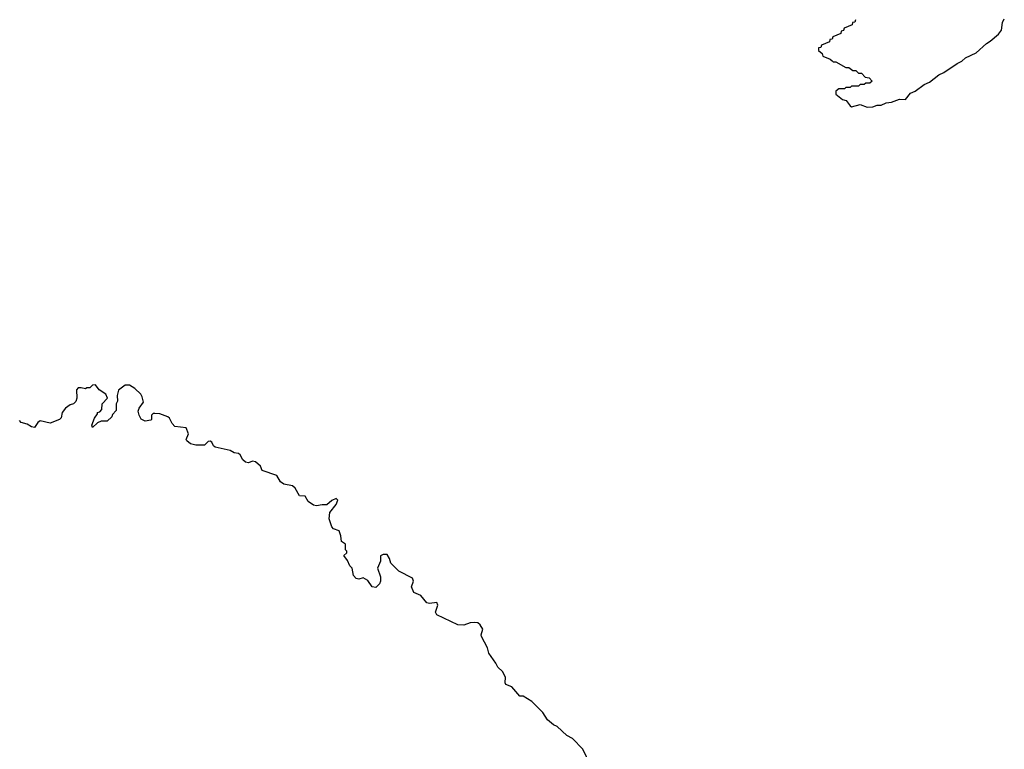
# Model space of a CAD drawing. Extents: x 1862350 to 2057294, y 212041 to 437318.
# Tile 216 of 256: x 2003730 to 2010684, y 295117 to 300268. Entities that reach past the tile are written whole.
import ezdxf

# ---------------------------------------------------------------- set-up
doc = ezdxf.new("R2010")
doc.units = 0

msp = doc.modelspace()

# ---------------------------------------------------------------- linework, layer by layer
at = {"layer": '0CON10XD'}
for points in [[(2009631.7, 300268.3), (2009628.3, 300251.7), (2009611.7, 300248.3), (2009608.3, 300231.7), (2009551.7, 300208.3), (2009548.3, 300191.7), (2009531.7, 300188.3), (2009528.3, 300171.7), (2009471.7, 300148.3), (2009468.3, 300131.7), (2009451.7, 300128.3), (2009448.3, 300111.7), (2009391.7, 300088.3), (2009388.3, 300071.7), (2009371.7, 300068.3), (2009371.7, 300051.7), (2009398.3, 300028.3), (2009401.7, 300011.7), (2009455, 299990), (2009468.3, 299978.3), (2009475, 299970), (2009495, 299970), (2009565, 299930), (2009585, 299930), (2009615, 299910), (2009635, 299910), (2009655, 299890), (2009675, 299890), (2009701.7, 299861.7), (2009728.3, 299858.3), (2009750, 299835), (2009735, 299820), (2009705, 299820), (2009695, 299810), (2009665, 299810), (2009655, 299800), (2009605, 299800), (2009595, 299790), (2009565, 299790), (2009555, 299780), (2009515, 299780), (2009495, 299762.5), (2009495, 299741.2), (2009542, 299705), (2009568, 299698), (2009595, 299659.4), (2009605, 299653.8), (2009665, 299669.5), (2009715, 299649.6)], [(2009715, 299649.6), (2009755, 299653.8), (2009785, 299665.8), (2009815, 299664.4), (2009849.5, 299680.5), (2009887.5, 299685), (2009942.6, 299707.4), (2009985.8, 299705), (2010021.5, 299748.5), (2010055, 299763.5), (2010118.9, 299811.1), (2010155, 299827.8), (2010220.8, 299879.2), (2010255.6, 299895), (2010350, 299960), (2010384.2, 299975), (2010410.7, 299999.3), (2010485, 300033.8), (2010558.9, 300101.1), (2010585, 300115.7), (2010641.9, 300165), (2010664.4, 300195), (2010672.1, 300247.9), (2010683.8, 300275)], [(2007833, 294853), (2007707, 295117), (2007633.4, 295193.4), (2007595, 295213.3), (2007525, 295276.7), (2007499.3, 295289.3), (2007457.5, 295325), (2007425, 295377.5), (2007347.5, 295455), (2007285, 295492.5), (2007263, 295493), (2007205, 295557.5), (2007163.6, 295573.6), (2007157.5, 295585), (2007160, 295625), (2007140, 295665), (2007106.4, 295696.4), (2007093.3, 295725), (2007043.3, 295795), (2007033.9, 295833.9), (2006992.3, 295912.3), (2006990, 295925), (2007001.4, 295965), (2006981.4, 295995), (2006965, 296008.6), (2006945, 296012.9), (2006910.7, 296009.3), (2006866.1, 295993.9), (2006825, 295996.7), (2006675, 296066.2), (2006666, 296085), (2006682.2, 296135), (2006675, 296154), (2006625, 296145.4), (2006605, 296150.9), (2006562.4, 296202.4), (2006513.6, 296223.6), (2006497.1, 296265), (2006511.1, 296305), (2006505, 296326), (2006408, 296375), (2006351.7, 296431.7), (2006342.5, 296465), (2006325, 296492.5), (2006297, 296493), (2006278.3, 296481.7), (2006278.8, 296445), (2006257.5, 296395), (2006277.5, 296335), (2006277.5, 296305), (2006270, 296285), (2006245, 296260), (2006220, 296265), (2006188.3, 296308.3), (2006155, 296327.5), (2006125, 296317.5), (2006105, 296322.5), (2006087.5, 296345), (2006077.5, 296395), (2006061.2, 296411.2), (2006045, 296450), (2006020, 296485), (2006040, 296505), (2006040, 296515), (2006030, 296525), (2006030, 296565), (2006003, 296583), (2005997.5, 296625), (2005985, 296660), (2005945, 296673.3), (2005935, 296687.5), (2005916.2, 296745), (2005920.5, 296789.5), (2005965.6, 296844.4), (2005975.6, 296875), (2005965, 296887.1), (2005935, 296874.3), (2005898, 296842), (2005865, 296843.5), (2005825, 296835.5), (2005805, 296840), (2005766.8, 296866.8), (2005745, 296904), (2005705, 296906), (2005675, 296960), (2005657.5, 296977.5), (2005595, 296989.5), (2005571.4, 297005), (2005545, 297050.8), (2005442.5, 297085), (2005430.6, 297115), (2005395, 297146.9), (2005375, 297152), (2005345, 297140), (2005325, 297143.8), (2005305, 297161.2), (2005287.1, 297195), (2005275, 297204.3), (2005245, 297210.8), (2005216.8, 297226.8), (2005110.6, 297250.6), (2005099.5, 297259.5), (2005087.1, 297285), (2005075, 297292.9), (2005060.5, 297289.5), (2005035, 297264), (2004973, 297263), (2004935, 297273.8), (2004910, 297295), (2004906.2, 297305), (2004921.5, 297345), (2004906.1, 297386.1), (2004826.2, 297396.2), (2004806.4, 297416.4), (2004786.7, 297455), (2004775, 297463.3), (2004720, 297485), (2004685, 297487.5), (2004673.3, 297486.7), (2004660, 297475), (2004660, 297445), (2004655, 297440), (2004615, 297432.5), (2004587, 297447), (2004572.5, 297475), (2004567.5, 297505), (2004573.3, 297525), (2004603.3, 297566.7), (2004595.8, 297605), (2004585, 297623.8), (2004542.5, 297665), (2004505, 297686.7), (2004475, 297686.7), (2004428.3, 297651.7), (2004417.5, 297615), (2004420, 297575), (2004410, 297555), (2004411.7, 297508.3), (2004385, 297480), (2004380, 297465), (2004347, 297433), (2004305, 297432.5), (2004278.3, 297421.7), (2004245, 297390), (2004240, 297405), (2004257.5, 297455), (2004280, 297485), (2004280, 297495), (2004295, 297500), (2004310, 297515), (2004313, 297557), (2004350, 297595), (2004337.5, 297625), (2004290, 297655), (2004265, 297690), (2004243, 297687), (2004225, 297670), (2004205, 297670), (2004195, 297662.5), (2004165, 297670), (2004141.7, 297668.3), (2004130, 297655), (2004132.5, 297595), (2004127, 297573), (2004110, 297555), (2004085, 297550), (2004053.6, 297526.4), (2004030, 297495), (2004021.7, 297458.3), (2004010, 297445), (2003945, 297420), (2003875, 297436.7), (2003857.5, 297425), (2003835, 297390), (2003813, 297393), (2003781.7, 297411.7), (2003740, 297425), (2003728.3, 297438.3)]]:
    msp.add_lwpolyline(points, dxfattribs=at)

doc.saveas('drawing.dxf')
